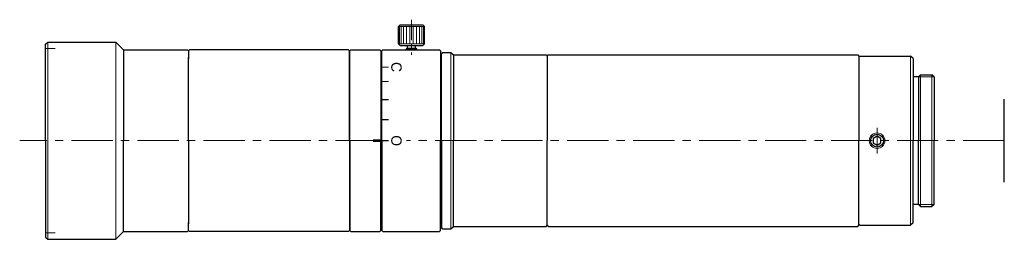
# Model space of a CAD drawing. Header units: millimetres. Extents: x -40 to 149, y 31 to 73.
import ezdxf
from ezdxf.enums import TextEntityAlignment as Align

# ---------------------------------------------------------------- set-up
doc = ezdxf.new("R2010")
doc.units = ezdxf.units.MM
doc.header["$LTSCALE"] = 0.25
doc.linetypes.add('CENTER', pattern=[50.8, 31.75, -6.35, 6.35, -6.35])
doc.layers.add('00_補助線', color=252, linetype='Continuous', lineweight=0, plot=False)
for name, color, linetype, lineweight in [('01_中心線', 1, 'CENTER', 20), ('03_寸法・文字', 50, 'Continuous', 20), ('iris＆image_circle', 7, 'Continuous', 30), ('画層1', 7, 'Continuous', 30), ('ﾋﾞｽ・ﾈｼﾞ', 7, 'Continuous', 30)]:
    doc.layers.add(name, color=color, linetype=linetype, lineweight=lineweight)
doc.styles.add('VS Standard', font='txt', dxfattribs={"height": 3})

# ---------------------------------------------------------------- blocks, each defined once
blk = doc.blocks.new('HM30##')
at = {"layer": '画層1'}
blk.add_lwpolyline([(-0.75, -0.43), (0, -0.87), (0.75, -0.43), (0.75, 0.43), (0, 0.87), (-0.75, 0.43)], close=True, dxfattribs=at)
at = {"layer": '画層1', "lineweight": 9}
blk.add_circle((0, 0), 1.5, dxfattribs=at)
at = {"layer": '画層1'}
blk.add_circle((0, 0), 1.25, dxfattribs=at)

msp = doc.modelspace()

# ---------------------------------------------------------------- hatches: boundary and pattern name
at = {"layer": '03_寸法・文字'}
h = msp.add_hatch(color=256, dxfattribs=at)
h.dxf.hatch_style = 1
h.paths.add_polyline_path([(27.52, 50.25), (29.02, 50.25), (29.02, 49.75), (27.52, 49.75)])

# ---------------------------------------------------------------- linework, layer by layer
at = {"layer": '00_補助線', "lineweight": 20}
for p, q in [((-35.49, 67.75), (-33.69, 67.75)), ((-35.49, 32.25), (-33.69, 32.25))]:
    msp.add_line(p, q, dxfattribs=at)
at = {"layer": '01_中心線', "ltscale": 0.5}
msp.add_line((34.92, 73.3), (34.92, 66.5), dxfattribs=at)
at = {"layer": '01_中心線'}
for p, q in [((124.52, 47.5), (124.52, 52.5)), ((28.22, 50), (-40.49, 50)), ((149.01, 50), (33.99, 50))]:
    msp.add_line(p, q, dxfattribs=at)
at = {"layer": '03_寸法・文字', "lineweight": 15}
msp.add_line((29.22, 64.16), (30.52, 64.16), dxfattribs=at)
at = {"layer": '03_寸法・文字', "lineweight": 20}
msp.add_line((29.22, 61.37), (30.52, 61.37), dxfattribs=at)
at = {"layer": '03_寸法・文字', "lineweight": 30}
for p, q in [((29.22, 57.94), (30.52, 57.94)), ((29.22, 54.09), (30.52, 54.09)), ((29.22, 50), (30.52, 50))]:
    msp.add_line(p, q, dxfattribs=at)
at = {"layer": 'iris＆image_circle'}
msp.add_line((149.01, 42), (149.01, 58), dxfattribs=at)
at = {"layer": '画層1'}
for p, q in [((32.74, 72.3), (32.42, 71.98)), ((32.74, 72.3), (37.09, 72.3)), ((37.09, 72.3), (37.42, 71.98)), ((32.42, 68.62), (32.42, 71.98)), ((37.42, 68.62), (37.42, 71.98)), ((-35.49, 68.6), (-35.09, 69)), ((-35.49, 50), (-35.49, 68.6)), ((-35.09, 69), (-21.99, 69)), ((-20.49, 67.5), (-21.99, 69)), ((32.74, 68.3), (32.42, 68.62)), ((32.74, 68.3), (37.09, 68.3)), ((34.12, 67.8), (34.12, 68.3)), ((35.72, 67.8), (35.72, 68.3)), ((37.09, 68.3), (37.42, 68.62)), ((-20.49, 67.5), (-8.19, 67.5)), ((-20.49, 67.5), (-20.49, 50)), ((-7.99, 67.3), (-8.19, 67.5)), ((-7.99, 67.3), (-7.79, 67.5)), ((-7.99, 67.3), (-7.99, 65.75)), ((-7.99, 67.3), (-7.99, 66)), ((22.81, 67.5), (-7.79, 67.5)), ((22.81, 67.5), (23.01, 67.3)), ((23.01, 50), (23.01, 67.3)), ((23.02, 67.3), (23.22, 67.5)), ((23.02, 50), (23.02, 67.3)), ((23.22, 67.5), (28.82, 67.5)), ((28.82, 67.5), (29.02, 67.3)), ((29.02, 67.3), (29.02, 50)), ((29.22, 66.8), (29.02, 66.6)), ((29.22, 67.3), (29.42, 67.5)), ((29.22, 50), (29.22, 67.3)), ((29.42, 67.5), (40.32, 67.5)), ((34.12, 67.8), (33.92, 67.6)), ((33.92, 67.5), (33.92, 67.6)), ((34.12, 67.8), (35.72, 67.8)), ((35.92, 67.6), (35.72, 67.8)), ((35.92, 67.5), (35.92, 67.6)), ((40.52, 67.3), (40.32, 67.5)), ((40.52, 67.3), (40.52, 50)), ((40.52, 66.5), (40.72, 66.5)), ((40.72, 66.8), (40.92, 67)), ((40.72, 50), (40.72, 66.8)), ((40.92, 67), (42.52, 67)), ((42.52, 67), (43.02, 66.5)), ((43.02, 66.5), (60.82, 66.5)), ((43.02, 66.5), (43.02, 50)), ((60.82, 66.5), (61.02, 66.3)), ((61.02, 66.3), (61.22, 66.5)), ((61.22, 66.5), (120.82, 66.5)), ((120.82, 66.5), (121.02, 66.3)), ((-7.99, 50), (-7.99, 66)), ((61.02, 66.3), (61.02, 50)), ((121.02, 66.3), (121.02, 50)), ((121.02, 66.1), (121.22, 66.3)), ((121.22, 66.3), (130.99, 66.3)), ((131.49, 65.8), (130.99, 66.3)), ((131.49, 65.8), (131.49, 50)), ((132.49, 62.3), (132.89, 62.7)), ((132.89, 62.7), (135.09, 62.7)), ((135.49, 62.3), (135.09, 62.7)), ((132.49, 62.3), (131.49, 62.3)), ((132.49, 62.3), (132.49, 50)), ((135.49, 62.3), (135.49, 50)), ((-35.49, 50), (-35.49, 31.4)), ((-20.49, 32.5), (-20.49, 50)), ((-7.99, 50), (-7.99, 34)), ((23.01, 50), (23.01, 32.7)), ((23.02, 50), (23.02, 32.7)), ((29.02, 32.7), (29.02, 50)), ((29.22, 50), (29.22, 32.7)), ((40.52, 32.7), (40.52, 50)), ((40.72, 50), (40.72, 33.2)), ((43.02, 33.5), (43.02, 50)), ((61.02, 33.7), (61.02, 50)), ((121.02, 33.7), (121.02, 50)), ((131.49, 34.2), (131.49, 50)), ((132.49, 37.7), (132.49, 50)), ((135.49, 37.7), (135.49, 50)), ((132.49, 37.7), (131.49, 37.7)), ((132.49, 37.7), (132.89, 37.3)), ((132.89, 37.3), (135.09, 37.3)), ((135.49, 37.7), (135.09, 37.3)), ((-7.99, 32.7), (-7.99, 34.25)), ((131.49, 34.2), (130.99, 33.7)), ((-20.49, 32.5), (-21.99, 31)), ((-20.49, 32.5), (-8.19, 32.5)), ((-7.99, 32.7), (-8.19, 32.5)), ((-7.99, 32.7), (-7.99, 34)), ((-7.99, 32.7), (-7.79, 32.5)), ((22.81, 32.5), (-7.79, 32.5)), ((22.81, 32.5), (23.01, 32.7)), ((23.02, 32.7), (23.22, 32.5)), ((23.22, 32.5), (28.82, 32.5)), ((28.82, 32.5), (29.02, 32.7)), ((29.22, 33.2), (29.02, 33.4)), ((29.22, 32.7), (29.42, 32.5)), ((29.42, 32.5), (40.32, 32.5)), ((40.52, 32.7), (40.32, 32.5)), ((40.52, 33.5), (40.72, 33.5)), ((40.72, 33.2), (40.92, 33)), ((40.92, 33), (42.52, 33)), ((42.52, 33), (43.02, 33.5)), ((43.02, 33.5), (60.82, 33.5)), ((60.82, 33.5), (61.02, 33.7)), ((61.02, 33.7), (61.22, 33.5)), ((61.22, 33.5), (120.82, 33.5)), ((120.82, 33.5), (121.02, 33.7)), ((121.02, 33.9), (121.22, 33.7)), ((121.22, 33.7), (130.99, 33.7)), ((-35.49, 31.4), (-35.09, 31)), ((-35.09, 31), (-21.99, 31))]:
    msp.add_line(p, q, dxfattribs=at)
at = {"layer": '画層1', "lineweight": 9}
for p, q in [((32.42, 71.98), (37.42, 71.98)), ((32.61, 71.98), (32.61, 68.62)), ((32.93, 71.98), (32.93, 68.62)), ((33.39, 71.98), (33.39, 68.62)), ((33.96, 71.98), (33.96, 68.62)), ((34.59, 71.98), (34.59, 68.62)), ((35.24, 71.98), (35.24, 68.62)), ((35.87, 71.98), (35.87, 68.62)), ((36.44, 71.98), (36.44, 68.62)), ((36.9, 71.98), (36.9, 68.62)), ((37.22, 71.98), (37.22, 68.62)), ((-35.09, 69), (-35.09, 50)), ((32.42, 68.62), (37.42, 68.62)), ((33.92, 67.6), (35.92, 67.6)), ((42.52, 67), (42.52, 50)), ((130.99, 66.3), (130.99, 50)), ((132.89, 62.7), (132.89, 50)), ((135.09, 62.7), (135.09, 50)), ((-35.09, 31), (-35.09, 50)), ((42.52, 33), (42.52, 50)), ((130.99, 33.7), (130.99, 50)), ((132.89, 37.3), (132.89, 50)), ((135.09, 37.3), (135.09, 50))]:
    msp.add_line(p, q, dxfattribs=at)
at = {"layer": '画層1', "lineweight": 20}
for p, q in [((-21.99, 69), (-21.99, 50)), ((34.12, 67.5), (34.12, 67.8)), ((35.72, 67.5), (35.72, 67.8)), ((132.49, 62.3), (135.49, 62.3)), ((-21.99, 31), (-21.99, 50)), ((132.49, 37.7), (135.49, 37.7))]:
    msp.add_line(p, q, dxfattribs=at)

# ---------------------------------------------------------------- block references
at = {"layer": 'ﾋﾞｽ・ﾈｼﾞ'}
msp.add_blockref('HM30##', (124.52, 50), dxfattribs=at)

# ---------------------------------------------------------------- texts
at = {"layer": '03_寸法・文字', "style": 'VS Standard'}
for s, p in [('C', (33.02, 64.18)), ('O', (33.02, 49.99))]:
    msp.add_text(s, height=2, rotation=270, dxfattribs=at).set_placement(p, align=Align.TOP_CENTER)

doc.saveas('drawing.dxf')
